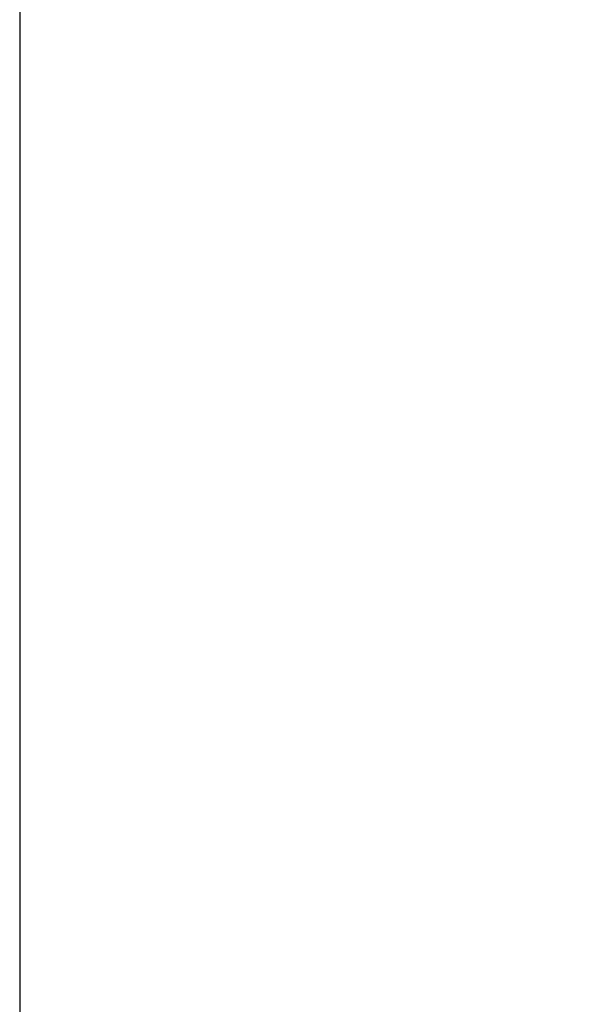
# Model space of a CAD drawing. Header units: millimetres. Extents: x 111285 to 237437, y -9513 to 52045.
# Tile 39 of 117: x 138065 to 138088, y 358 to 399. Entities that reach past the tile are written whole.
import ezdxf

# ---------------------------------------------------------------- set-up
doc = ezdxf.new("R2010")
doc.units = ezdxf.units.MM
doc.header["$LTSCALE"] = 100
doc.layers.get('0').update_dxf_attribs({"color": 252})

# ---------------------------------------------------------------- blocks, each defined once
blk = doc.blocks.new('SR8-hori')
blk.add_line((433, -5.1), (433, -1019.6))
blk.add_arc((433, -5.1), 1014.5, 270, 0.002175)
blk = doc.blocks.new('onderlegger beganegrond')
blk.add_blockref('SR8-hori', (11480, 405.1))

msp = doc.modelspace()

# ---------------------------------------------------------------- linework, layer by layer
msp.add_line((138064.999, 400), (138064.999, -614.5))
msp.add_line((138064.999, 400), (138064.999, -614.5))
msp.add_line((138064.999, 400), (138064.999, -614.5))

# ---------------------------------------------------------------- block references
msp.add_blockref('onderlegger beganegrond', (126151.999, 0))

doc.saveas('drawing.dxf')
